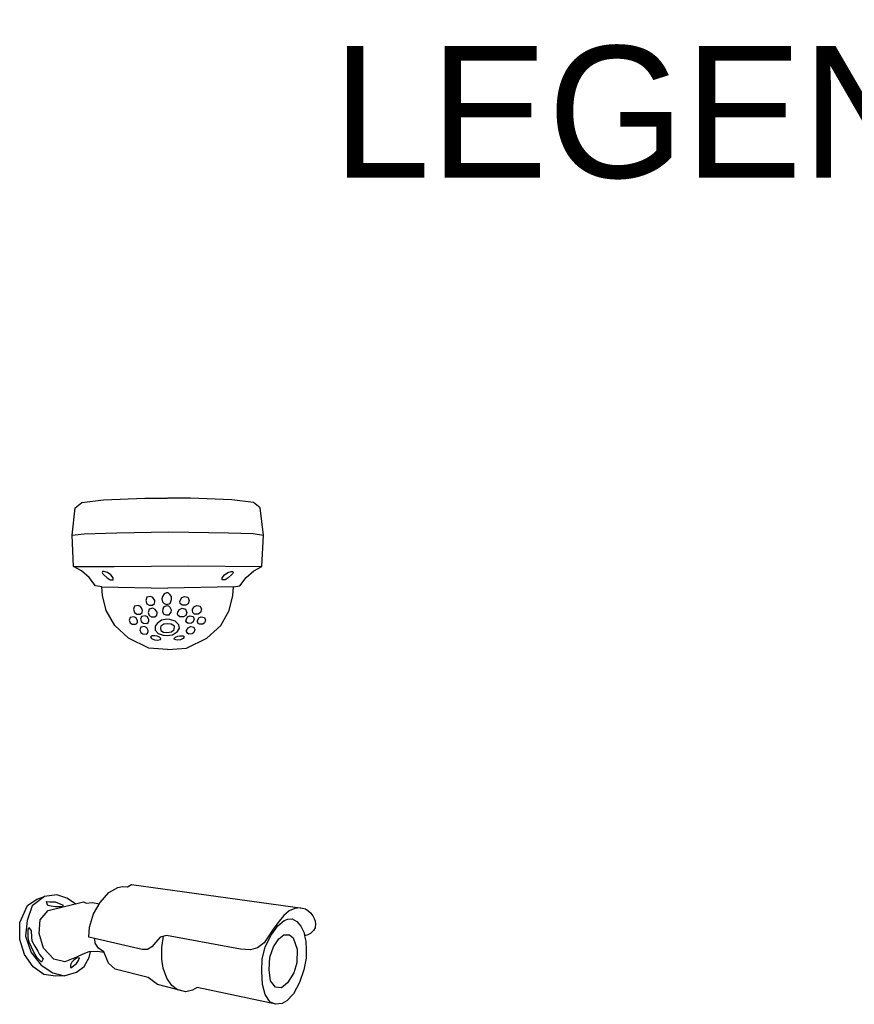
# Model space of a CAD drawing. Header units: centimetres. Extents: x 74448 to 96987, y -37016 to -10817.
# Tile 99 of 174: x 78946 to 79100, y -31714 to -31533. Entities that reach past the tile are written whole.
import ezdxf
from ezdxf.enums import TextEntityAlignment as Align

# ---------------------------------------------------------------- set-up
doc = ezdxf.new("R2010")
doc.units = ezdxf.units.CM
doc.header["$LTSCALE"] = 0.02
doc.layers.get('0').update_dxf_attribs({"color": 8, "lineweight": 13})
doc.layers.add('CCTV', color=7, linetype='Continuous', lineweight=25)
doc.styles.add('Tomasz_W legenda', font='TCM_____.TTF')

# ---------------------------------------------------------------- blocks, each defined once
blk = doc.blocks.new('AAT_KOPUŁA')
for points in [[(-8.22, -11.04), (-9, -10.93), (-9.78, -9.91), (-10.75, -9.07), (-11.75, -8.52), (-11.93, -4.64), (-11.53, -1.23), (-10.72, -0.54), (-8.02, -0.23), (-2.86, 0), (-0.04, 0)], [(8.18, -11.04), (8.95, -10.93), (9.73, -9.91), (10.71, -9.07), (11.71, -8.52), (11.89, -4.64), (11.49, -1.23), (10.67, -0.54), (7.97, -0.23), (2.82, 0), (0, 0)], [(-11.93, -4.64), (-10.42, -4.44), (-6.36, -4.33), (0.12, -4.2), (7.54, -4.33), (10.62, -4.41), (11.89, -4.64)], [(-11.75, -8.52), (-6.7, -8.53), (2.62, -8.43), (11.71, -8.52)], [(-0.05, -18.85), (-2.38, -18.67), (-4.9, -17.44), (-6.62, -15.88), (-7.66, -14.01), (-8.14, -12.14), (-8.22, -11.04), (-0.04, -11.24)], [(0.01, -18.85), (2.34, -18.67), (4.85, -17.44), (6.58, -15.88), (7.62, -14.01), (8.1, -12.14), (8.18, -11.04), (0, -11.24)]]:
    blk.add_lwpolyline(points)
for points in [[(-8.01, -9.54), (-7.57, -9.95), (-7.16, -10.2), (-6.8, -10.17), (-6.79, -9.93), (-7.09, -9.56), (-7.5, -9.29), (-7.95, -9.14), (-8.14, -9.15), (-8.19, -9.28), (-8.1, -9.44)], [(7.96, -9.54), (7.52, -9.95), (7.12, -10.2), (6.76, -10.17), (6.75, -9.93), (7.04, -9.56), (7.46, -9.29), (7.9, -9.14), (8.09, -9.15), (8.15, -9.28), (8.06, -9.44)], [(-1.64, -12.74), (-1.87, -12.4), (-2.18, -12.26), (-2.6, -12.35), (-2.75, -12.75), (-2.61, -13.17), (-2.34, -13.34), (-1.9, -13.34), (-1.66, -13.13), (-1.61, -12.9)], [(-0.16, -11.79), (-0.44, -11.92), (-0.66, -12.24), (-0.73, -12.53), (-0.65, -12.92), (-0.47, -13.15), (-0.12, -13.25), (0.27, -13.11), (0.47, -12.65), (0.44, -12.25), (0.26, -12.02), (0.06, -11.81)], [(1.53, -12.74), (1.76, -12.4), (2.07, -12.26), (2.49, -12.35), (2.65, -12.75), (2.51, -13.17), (2.23, -13.34), (1.79, -13.34), (1.55, -13.13), (1.51, -12.9)], [(-3.18, -13.85), (-3.41, -13.5), (-3.71, -13.36), (-4.14, -13.45), (-4.29, -13.85), (-4.15, -14.27), (-3.88, -14.44), (-3.44, -14.44), (-3.2, -14.23), (-3.15, -14.01)], [(-0.12, -13.41), (-0.49, -13.53), (-0.61, -13.76), (-0.68, -14.17), (-0.52, -14.45), (-0.26, -14.55), (0.18, -14.53), (0.42, -14.2), (0.47, -13.96), (0.29, -13.62), (0.11, -13.48)], [(3.07, -13.85), (3.3, -13.5), (3.61, -13.36), (4.03, -13.45), (4.19, -13.85), (4.05, -14.27), (3.77, -14.44), (3.33, -14.44), (3.09, -14.23), (3.05, -14.01)], [(-2.37, -15.16), (-2.53, -14.81), (-2.84, -14.67), (-3.26, -14.76), (-3.39, -15.09), (-3.27, -15.41), (-3.03, -15.59), (-2.63, -15.6), (-2.46, -15.48), (-2.36, -15.28)], [(-1.35, -14.22), (-1.58, -13.87), (-1.88, -13.73), (-2.31, -13.82), (-2.46, -14.23), (-2.32, -14.64), (-2.05, -14.81), (-1.61, -14.81), (-1.37, -14.6), (-1.32, -14.38)], [(1.24, -14.22), (1.47, -13.87), (1.78, -13.73), (2.2, -13.82), (2.36, -14.23), (2.22, -14.64), (1.94, -14.81), (1.5, -14.81), (1.26, -14.6), (1.22, -14.38)], [(2.26, -15.16), (2.43, -14.81), (2.73, -14.67), (3.16, -14.76), (3.29, -15.09), (3.17, -15.41), (2.93, -15.59), (2.52, -15.6), (2.35, -15.48), (2.25, -15.28)], [(-3.78, -15.29), (-3.95, -14.93), (-4.25, -14.79), (-4.68, -14.88), (-4.81, -15.22), (-4.69, -15.53), (-4.45, -15.72), (-4.04, -15.72), (-3.87, -15.61), (-3.77, -15.41)], [(-0.12, -15.1), (-0.81, -15.21), (-1.32, -15.6), (-1.56, -15.96), (-1.58, -16.45), (-1.21, -16.85), (-0.57, -17.09), (-0.08, -17.13), (0.56, -17.04), (1.21, -16.62), (1.45, -16.19), (1.38, -15.8), (0.93, -15.33), (0.26, -15.14)], [(0, -15.66), (-0.48, -15.71), (-0.87, -15.94), (-0.92, -16.2), (-0.86, -16.5), (-0.56, -16.69), (-0.14, -16.73), (0.46, -16.65), (0.79, -16.37), (0.81, -15.97), (0.42, -15.7)], [(3.67, -15.29), (3.84, -14.93), (4.15, -14.79), (4.57, -14.88), (4.7, -15.22), (4.58, -15.53), (4.34, -15.72), (3.94, -15.72), (3.77, -15.61), (3.67, -15.41)], [(-2.45, -16.49), (-2.62, -16.14), (-2.92, -16), (-3.35, -16.09), (-3.48, -16.42), (-3.36, -16.74), (-3.12, -16.92), (-2.71, -16.93), (-2.54, -16.81), (-2.44, -16.61)], [(-1.34, -17.2), (-1.62, -17.14), (-2.01, -17.17), (-2.14, -17.32), (-2.03, -17.5), (-1.68, -17.65), (-1.27, -17.71), (-0.93, -17.63), (-0.89, -17.47), (-1.06, -17.33)], [(1.24, -17.2), (1.51, -17.14), (1.91, -17.17), (2.04, -17.32), (1.92, -17.5), (1.57, -17.65), (1.16, -17.71), (0.83, -17.63), (0.79, -17.47), (0.95, -17.33)], [(2.34, -16.49), (2.51, -16.14), (2.82, -16), (3.24, -16.09), (3.37, -16.42), (3.25, -16.74), (3.01, -16.92), (2.61, -16.93), (2.43, -16.81), (2.33, -16.61)]]:
    blk.add_lwpolyline(points, close=True)
blk = doc.blocks.new('AAT_BULLET')
for points in [[(41.96, 3.43), (41.07, 3.35), (40.23, 2.99), (39.44, 2.31), (38.74, 1.43), (37.85, 0.25), (37.13, -0.9), (36.53, -1.8), (35.51, -2.52), (34.48, -2.82), (32.97, -2.73), (21.92, -0.7), (20.98, -0.92), (20.31, -1.7), (19.73, -2.39), (19.08, -2.8), (18.29, -2.77), (10.33, -0.96), (10.42, 0.53), (11.02, 2.56), (12, 4.25), (13.3, 5.72), (14.63, 6.48), (15.34, 6.63), (16.11, 6.57), (16.71, 6.93)], [(16.71, 6.93), (42.24, 3.39)], [(6.63, -6.71), (5.32, -6.77), (3.6, -6.54), (1.99, -5.35), (0.73, -3.51), (0.01, -1.27), (-0.01, 1.27), (1.15, 3.78), (2.53, 4.74), (3.71, 5.12)], [(8.33, 4.05), (7.05, 4.9), (5.56, 5.37), (3.71, 5.12), (1.86, 3.75), (1.1, 1.53), (0.85, -0.77), (1.72, -3.23), (3.21, -5.11), (4.94, -6.26), (6.63, -6.71), (8.5, -6.18), (9.63, -5.34), (10.36, -3.96), (10.58, -3.13)], [(12.6, -3.25), (11.57, -3.09), (10.34, -3.14), (9.4, -3.46), (8.47, -3.93), (6.73, -4.64), (5.1, -4.22), (3.56, -2.59), (2.89, -0.4), (3.06, 1.67), (4.26, 3.05), (9.51, 4.34), (9.94, 4.12), (10.85, 4.26), (11.89, 4.05)], [(42.24, 3.39), (42.66, 3.27), (43.05, 3.06), (43.45, 2.7), (43.78, 2.24), (43.98, 1.85), (44.12, 1.46), (44.17, 1.05), (44.13, 0.45), (43.87, 0.03), (43.42, -0.41), (43.05, -0.58), (42.53, -0.73), (42.71, -1.56), (42.78, -2.82), (42.78, -4.07), (42.43, -5.84), (41.77, -7.71), (40.91, -9.43), (39.91, -10.46), (39.22, -10.83), (38.23, -10.97), (37.42, -10.64), (36.67, -9.5), (36.28, -8.03), (36.14, -6.08), (36.23, -4.19), (36.68, -2.42), (37.51, -0.68), (38.56, 0.74), (39.49, 1.56), (40.05, 1.77), (40.7, 1.79), (41.4, 1.4), (41.98, 0.7), (42.47, -0.3), (42.53, -0.73)], [(24.82, -9.12), (20.6, -8.01), (19.18, -6.97), (14.26, -5.73), (13.26, -4.82), (12.56, -3.15), (11.76, -2.6), (11.27, -1.82), (11.22, -1.17)], [(38.23, -10.97), (26.48, -8.48), (25.8, -8.87), (24.82, -9.12), (23.56, -8.79), (22.72, -8.17), (21.96, -7.05), (21.43, -5.59), (21.23, -4.22), (21.24, -2.48), (21.45, -0.81)]]:
    blk.add_lwpolyline(points)
for points in [[(4.48, 4.36), (5.28, 4.32), (6.12, 3.99), (6.47, 3.85), (6.4, 3.66), (6.09, 3.58), (5.33, 3.58), (4.68, 3.69), (4.19, 3.78), (4.08, 4.03), (4.01, 4.37)], [(1.37, 0.51), (1.72, -0.02), (1.76, -0.93), (1.79, -1.49), (2.23, -2.3), (2.69, -3.01), (2.96, -3.55), (3.51, -4.18), (3.26, -4.67), (2.59, -4.05), (2.11, -3.19), (1.4, -1.69), (1.25, -1), (1.24, 0.17)], [(40.83, -1.03), (41.46, -2.73), (41.37, -4.8), (40.92, -6.25), (40.01, -7.74), (39.1, -8.49), (38.18, -8.42), (37.45, -7.48), (37.24, -5.83), (37.38, -3.92), (37.89, -2.41), (38.68, -1.2), (39.46, -0.57), (40.27, -0.59)], [(7.65, -5.5), (8.46, -4.89), (8.79, -4.45), (8.93, -4.03), (8.5, -4.08), (8.28, -4.21), (8.1, -4.38), (7.77, -4.68), (7.6, -5.06), (7.59, -5.39)]]:
    blk.add_lwpolyline(points, close=True)

msp = doc.modelspace()

# ---------------------------------------------------------------- block references
at = {"layer": 'CCTV'}
for name, p, xscale, yscale, zscale in [('AAT_KOPUŁA', (78973.49, -31620.86), 1.482986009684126, 1.482986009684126, 1.482986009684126), ('AAT_BULLET', (78946.15, -31700.77), 1.235821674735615, 1.235821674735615, 1.235821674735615)]:
    msp.add_blockref(name, p, dxfattribs=dict(at, xscale=xscale, yscale=yscale, zscale=zscale))

# ---------------------------------------------------------------- texts
at = {"layer": 'CCTV', "style": 'Tomasz_W legenda'}
msp.add_text('LEGENDA INSTALACJI NISKOPRĄDOWEJ:', height=24.3, dxfattribs=at).set_placement((79329.78, -31549.57), align=Align.MIDDLE_CENTER)

doc.saveas('drawing.dxf')
